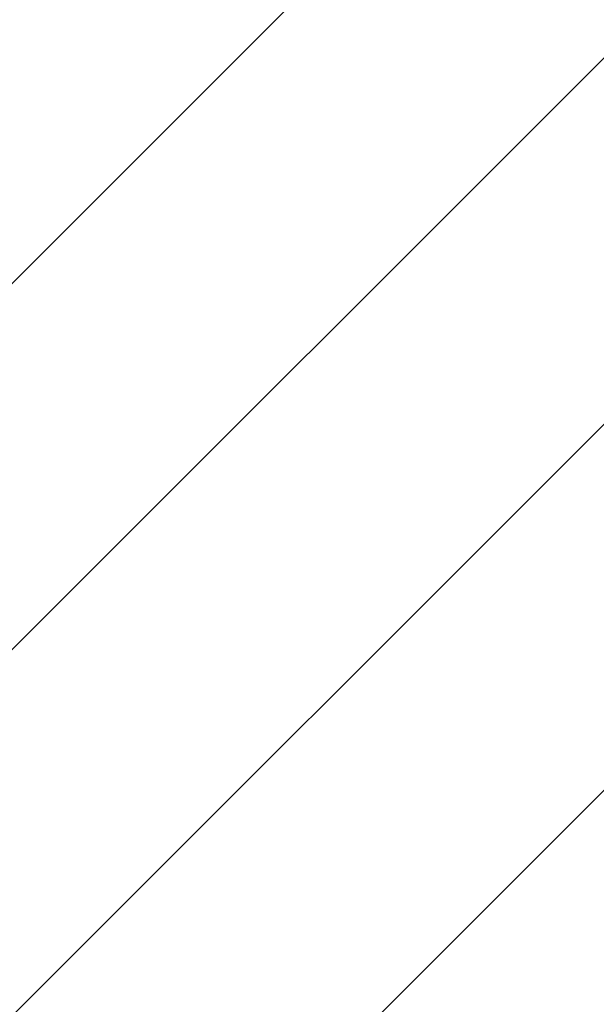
# Model space of a CAD drawing. Header units: millimetres. Extents: x 16156 to 91527, y 4646 to 113494.
# Tile 197 of 256: x 36824 to 37492, y 66585 to 67725. Entities that reach past the tile are written whole.
import ezdxf

# ---------------------------------------------------------------- set-up
doc = ezdxf.new("R2010")
doc.units = ezdxf.units.MM
doc.linetypes.add('ARC Demolished', pattern=[7.14375, 4.7625, -2.38125])
doc.layers.add('A--L82__LosseGebruikersInvent', color=1, linetype='ARC Demolished', lineweight=9)
pattern_1 = [(135, (67715.44, -36801.75), (-212.132, -212.132), [])]

# ---------------------------------------------------------------- blocks, each defined once
blk = doc.blocks.new('73_FU_Keukentop - Type 1-V231-AB-Begane grond - slooptekening')
at = {"layer": 'A--L82__LosseGebruikersInvent'}
h = blk.add_hatch(dxfattribs=at)
h.set_pattern_fill('FP_63', color=256, style=0, pattern_type=2)
h.set_pattern_definition(pattern_1)
h.paths.add_polyline_path([(1430, -957.5), (1430, 957.5), (-1430, 957.5), (-1425.6, -957.5), (1417.6, -957.5)])
h = blk.add_hatch(dxfattribs=at)
h.set_pattern_fill('FP_63', color=256, style=0, pattern_type=2)
h.set_pattern_definition(pattern_1)
h.paths.add_polyline_path([(1430, -957.5), (1430, 957.5), (-1430, 957.5), (-1425.6, -957.5), (1417.6, -957.5)])

msp = doc.modelspace()

# ---------------------------------------------------------------- block references
at = {"layer": 'A--L82__LosseGebruikersInvent', "rotation": 269.9999999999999}
msp.add_blockref('73_FU_Keukentop - Type 1-V231-AB-Begane grond - slooptekening', (36801.7, 67715.4), dxfattribs=at)

doc.saveas('drawing.dxf')
